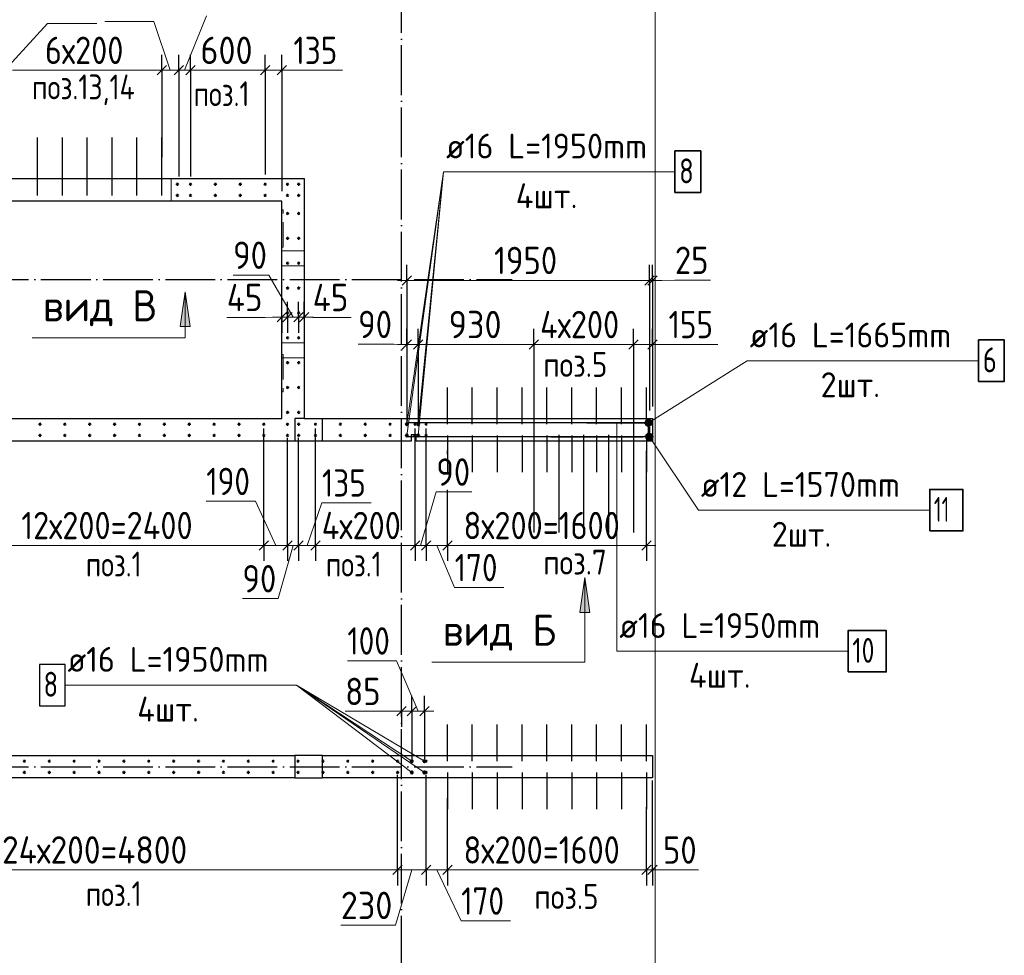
# Model space of a CAD drawing. Header units: millimetres. Extents: x -49773 to 2322955, y -3321 to 58485.
# Tile 138 of 256: x 553077 to 560992, y 37783 to 45308. Entities that reach past the tile are written whole.
import ezdxf

# ---------------------------------------------------------------- set-up
doc = ezdxf.new("R2010")
doc.units = ezdxf.units.MM
for name, pattern in [('______11', [500, 400, -50, 0, -50]), ('______2', [270, 200, -70]), ('______5', [1100, 800, -100, 100, -100])]:
    doc.linetypes.add(name, pattern=pattern)
for name, color, linetype, lineweight in [('Standard', 7, 'Continuous', 25), ('Арм.стержн. вертикальными 1', 22, 'Continuous', 35), ('Арм.стержн.горизонт. 2', 202, 'Continuous', 35), ('Обозначение разреза_ общее', 7, 'Continuous', 25), ('Размерная линия_ общее', 7, 'Continuous', 13), ('Стена_ общее', 7, 'Continuous', 35), ('Стена_ Сборный элемент', 7, 'Continuous', 35)]:
    doc.layers.add(name, color=color, linetype=linetype, lineweight=lineweight)
doc.layers.add('Арм.стержн. вертикальными 2', color=7, linetype='Continuous', lineweight=35, true_color=0x006e00)
doc.layers.add('Осевая линия_ общее', color=7, linetype='______5', lineweight=13, true_color=0xa0a0a0)
doc.styles.add('ISOCPEUR', font='txt')

msp = doc.modelspace()

# ---------------------------------------------------------------- hatches: boundary and pattern name
at = {"layer": 'Арм.стержн.горизонт. 2', "linetype": 'Continuous', "lineweight": 13, "transparency": 33554687}
for points in [[(558132.6, 42035.5), (558105.1, 42079.2), (558101.8, 42064.3)], [(558132.6, 42035.5), (558105.1, 42079.2), (558101.8, 42064.3)], [(558132.6, 42035.5), (558101.8, 42064.3), (558117.7, 42038.9)], [(558117.7, 42038.9), (558101.8, 42064.3), (558106.2, 42049.4)], [(558132.6, 42035.5), (558101.8, 42064.3), (558117.7, 42038.9)], [(558117.7, 42038.9), (558101.8, 42064.3), (558106.2, 42049.4)], [(558147.6, 42040), (558115.6, 42090.8), (558105.1, 42079.2)], [(558147.6, 42040), (558115.6, 42090.8), (558105.1, 42079.2)], [(558147.6, 42040), (558105.1, 42079.2), (558132.6, 42035.5)], [(558147.6, 42040), (558105.1, 42079.2), (558132.6, 42035.5)], [(558158, 42051.5), (558130.5, 42095.2), (558115.6, 42090.8)], [(558158, 42051.5), (558130.5, 42095.2), (558115.6, 42090.8)], [(558158, 42051.5), (558115.6, 42090.8), (558147.6, 42040)], [(558158, 42051.5), (558115.6, 42090.8), (558147.6, 42040)], [(558161.4, 42066.4), (558145.4, 42091.8), (558130.5, 42095.2)], [(558161.4, 42066.4), (558130.5, 42095.2), (558158, 42051.5)], [(558161.4, 42066.4), (558145.4, 42091.8), (558130.5, 42095.2)], [(558161.4, 42066.4), (558130.5, 42095.2), (558158, 42051.5)], [(558145.4, 42091.8), (558161.4, 42066.4), (558157, 42081.4)], [(558145.4, 42091.8), (558161.4, 42066.4), (558157, 42081.4)], [(558108.8, 41951.5), (558151.7, 41980.1), (558136.7, 41983.1)], [(558108.8, 41951.5), (558136.7, 41983.1), (558111.8, 41966.5)], [(558108.8, 41951.5), (558151.7, 41980.1), (558136.7, 41983.1)], [(558108.8, 41951.5), (558136.7, 41983.1), (558111.8, 41966.5)], [(558113.6, 41936.7), (558151.7, 41980.1), (558108.8, 41951.5)], [(558113.6, 41936.7), (558151.7, 41980.1), (558108.8, 41951.5)], [(558111.8, 41966.5), (558136.7, 41983.1), (558121.9, 41978.3)], [(558111.8, 41966.5), (558136.7, 41983.1), (558121.9, 41978.3)], [(558113.6, 41936.7), (558163.5, 41970), (558151.7, 41980.1)], [(558113.6, 41936.7), (558163.5, 41970), (558151.7, 41980.1)], [(558125.4, 41926.6), (558163.5, 41970), (558113.6, 41936.7)], [(558125.4, 41926.6), (558163.5, 41970), (558113.6, 41936.7)], [(558125.4, 41926.6), (558168.4, 41955.2), (558163.5, 41970)], [(558125.4, 41926.6), (558168.4, 41955.2), (558163.5, 41970)], [(558140.4, 41923.6), (558168.4, 41955.2), (558125.4, 41926.6)], [(558140.4, 41923.6), (558168.4, 41955.2), (558125.4, 41926.6)], [(558140.4, 41923.6), (558165.4, 41940.2), (558168.4, 41955.2)], [(558140.4, 41923.6), (558165.4, 41940.2), (558168.4, 41955.2)], [(558165.4, 41940.2), (558140.4, 41923.6), (558155.2, 41928.4)], [(558165.4, 41940.2), (558140.4, 41923.6), (558155.2, 41928.4)]]:
    msp.add_hatch(color=7, dxfattribs=at).paths.add_polyline_path(points)
at = {"layer": 'Обозначение разреза_ общее', "linetype": 'Continuous', "lineweight": 13, "transparency": 33554687}
for points in [[(554445.7, 42840.2), (554405.7, 43120.2), (554365.7, 42840.2)], [(557659.6, 40541.5), (557619.6, 40821.5), (557579.6, 40541.5)]]:
    msp.add_hatch(color=7, dxfattribs=at).paths.add_polyline_path(points)

# ---------------------------------------------------------------- linework, layer by layer
at = {"layer": 'Standard', "color": 254, "linetype": 'Continuous', "lineweight": 13, "true_color": 0xc4c4ff, "transparency": 33554687}
msp.add_lwpolyline([(541974.6, 32579.4), (558184.6, 32579.4), (558184.6, 53859.4), (541974.6, 53859.4), (541974.6, 32579.4)], dxfattribs=at)
at = {"layer": 'Арм.стержн. вертикальными 1', "color": 4, "linetype": 'Continuous', "lineweight": 25, "transparency": 33554687}
for p, q in [((553219.6, 43984.3), (553219.6, 44359.4)), ((553419.6, 43984.3), (553419.6, 44359.4)), ((553619.6, 43984.3), (553619.6, 44359.4)), ((553819.6, 43984.3), (553819.6, 44359.4)), ((554019.6, 43984.3), (554019.6, 44359.4)), ((554219.6, 43984.3), (554219.6, 44359.4)), ((553219.6, 43894.3), (553219.6, 44189.3)), ((553419.6, 43894.3), (553419.6, 44189.3)), ((553619.6, 43894.3), (553619.6, 44189.3)), ((553819.6, 43894.3), (553819.6, 44189.3)), ((554019.6, 43894.3), (554019.6, 44189.3)), ((554219.6, 43894.3), (554219.6, 44189.3)), ((556514.6, 42054.4), (556514.6, 42349.4)), ((556714.6, 42054.4), (556714.6, 42349.4)), ((556914.6, 42054.4), (556914.6, 42349.4)), ((557114.6, 42054.4), (557114.6, 42349.4)), ((557314.6, 42054.4), (557314.6, 42349.4)), ((557514.6, 42054.4), (557514.6, 42349.4)), ((557714.6, 42054.4), (557714.6, 42349.4)), ((557914.6, 42054.4), (557914.6, 42349.4)), ((558114.6, 42054.4), (558114.6, 42349.4)), ((556514.6, 41964.4), (556514.6, 41669.4)), ((556714.6, 41964.4), (556714.6, 41669.4)), ((556914.6, 41964.4), (556914.6, 41669.4)), ((557114.6, 41964.4), (557114.6, 41669.4)), ((557314.6, 41964.4), (557314.6, 41669.4)), ((557514.6, 41964.4), (557514.6, 41669.4)), ((557714.6, 41964.4), (557714.6, 41669.4)), ((557914.6, 41964.4), (557914.6, 41669.4)), ((558114.6, 41964.4), (558114.6, 41669.4)), ((556514.6, 39344.4), (556514.6, 39639.4)), ((556714.6, 39344.4), (556714.6, 39639.4)), ((556914.6, 39344.4), (556914.6, 39639.4)), ((557114.6, 39344.4), (557114.6, 39639.4)), ((557314.6, 39344.4), (557314.6, 39639.4)), ((557514.6, 39344.4), (557514.6, 39639.4)), ((557714.6, 39344.4), (557714.6, 39639.4)), ((557914.6, 39344.4), (557914.6, 39639.4)), ((558114.6, 39344.4), (558114.6, 39639.4)), ((556514.6, 39254.4), (556514.6, 38959.4)), ((556714.6, 39254.4), (556714.6, 38959.4)), ((556914.6, 39254.4), (556914.6, 38959.4)), ((557114.6, 39254.4), (557114.6, 38959.4)), ((557314.6, 39254.4), (557314.6, 38959.4)), ((557514.6, 39254.4), (557514.6, 38959.4)), ((557714.6, 39254.4), (557714.6, 38959.4)), ((557914.6, 39254.4), (557914.6, 38959.4)), ((558114.6, 39254.4), (558114.6, 38959.4))]:
    msp.add_line(p, q, dxfattribs=at)
at = {"layer": 'Арм.стержн. вертикальными 1', "color": 4, "linetype": 'Continuous', "lineweight": 50, "transparency": 33554687}
for centre in [(554344.6, 43983.9), (554449.6, 43983.9), (554649.6, 43983.9), (554849.6, 43983.9), (555049.6, 43983.9), (555229.5, 43983.9), (555229.5, 43983.9), (555319.1, 43983.9), (555319.1, 43983.9), (554344.6, 43894.3), (554449.6, 43894.3), (554649.6, 43894.3), (554849.6, 43894.3), (555049.6, 43894.3), (555229.5, 43894.4), (555229.5, 43894.3), (555319.1, 43894.4), (555319.1, 43894.3), (555230, 43749.4), (555319.6, 43749.4), (555230, 43549.4), (555319.6, 43549.4), (555230, 43349.4), (555319.6, 43349.4), (555230, 43149.4), (555319.6, 43149.4), (555230, 42949.4), (555319.6, 42949.4), (555230, 42749.4), (555319.6, 42749.4), (555230, 42549.4), (555319.6, 42549.4), (555230.1, 42349.4), (555319.6, 42349.4), (555230.1, 42149.4), (555319.6, 42149.4), (553239.6, 42053.9), (553439.6, 42053.9), (553639.6, 42053.9), (553839.6, 42053.9), (554039.6, 42053.9), (554039.6, 42053.9), (554239.6, 42053.9), (554439.6, 42053.9), (554639.6, 42053.9), (554839.6, 42053.9), (555039.6, 42053.9), (555229.6, 42053.9), (555319.1, 42053.9), (555454.6, 42054.4), (555654.6, 42054.4), (555854.6, 42054.4), (556054.6, 42054.4), (556254.6, 42054.4), (556344.6, 42054.4), (553239.6, 41964.4), (553439.6, 41964.4), (553639.6, 41964.4), (553839.6, 41964.4), (554039.6, 41964.4), (554239.6, 41964.4), (554439.6, 41964.4), (554639.6, 41964.4), (554839.6, 41964.4), (555039.6, 41964.4), (555229.6, 41964.4), (555319.1, 41964.4), (555454.6, 41964.4), (555654.6, 41964.4), (555854.6, 41964.4), (556054.6, 41964.4), (556254.6, 41964.4), (556344.6, 41964.4), (553114.6, 39344.4), (553314.6, 39344.4), (553514.6, 39344.4), (553714.6, 39344.4), (553914.6, 39344.4), (554114.6, 39344.4), (554314.6, 39344.4), (554514.6, 39344.4), (554714.6, 39344.4), (554914.6, 39344.4), (555114.6, 39344.4), (555314.6, 39344.4), (555514.6, 39344.4), (555714.6, 39344.4), (555914.6, 39344.4), (556114.6, 39344.4), (556344.6, 39344.4), (553114.6, 39254.4), (553314.6, 39254.4), (553514.6, 39254.4), (553714.6, 39254.4), (553914.6, 39254.4), (554114.6, 39254.4), (554314.6, 39254.4), (554514.6, 39254.4), (554714.6, 39254.4), (554914.6, 39254.4), (555114.6, 39254.4), (555314.6, 39254.4), (555514.6, 39254.4), (555714.6, 39254.4), (555914.6, 39254.4), (556114.6, 39254.4), (556344.6, 39254.4)]:
    msp.add_circle(centre, 5, dxfattribs=at)
at = {"layer": 'Арм.стержн. вертикальными 2', "color": 7, "linetype": 'Continuous', "lineweight": 13, "transparency": 33554687}
for p, q in [((556484.3, 44084.9), (556189.6, 41964.4)), ((556484.3, 44084.9), (556189.6, 42054.4)), ((556484.3, 44084.9), (556279.6, 41964.4)), ((556484.3, 44084.9), (556279.6, 42054.4)), ((556484.3, 44084.9), (558344.3, 44084.9)), ((553441.4, 39956.4), (555301.4, 39956.4)), ((555301.4, 39956.4), (556229.6, 39254.4)), ((555301.4, 39956.4), (556229.6, 39344.4)), ((555301.4, 39956.4), (556329.6, 39254.4)), ((555301.4, 39956.4), (556329.6, 39344.4))]:
    msp.add_line(p, q, dxfattribs=at)
at = {"layer": 'Арм.стержн. вертикальными 2', "color": 33, "linetype": 'Continuous', "lineweight": 25, "true_color": 0xf0a546, "transparency": 33554687}
for p, q in [((557209.6, 41969.4), (557209.6, 41184.4)), ((557409.6, 41969.4), (557409.6, 41184.4)), ((557609.6, 41969.4), (557609.6, 41184.4)), ((557809.6, 41969.4), (557809.6, 41184.4)), ((558009.6, 41969.4), (558009.6, 41184.4))]:
    msp.add_line(p, q, dxfattribs=at)
at = {"layer": 'Арм.стержн. вертикальными 2', "color": 7, "linetype": 'Continuous', "lineweight": 35, "transparency": 33554687}
msp.add_lwpolyline([(558344.3, 43918.2), (558551, 43918.2), (558551, 44251.6), (558344.3, 44251.6), (558344.3, 43918.2)], dxfattribs=at)
at = {"layer": 'Арм.стержн. вертикальными 2', "color": 7, "linetype": 'Continuous', "lineweight": 25, "transparency": 33554687}
msp.add_lwpolyline([(553234.7, 39789.8), (553441.4, 39789.8), (553441.4, 40123.1), (553234.7, 40123.1), (553234.7, 39789.8)], dxfattribs=at)
at = {"layer": 'Арм.стержн. вертикальными 2', "color": 5, "linetype": 'Continuous', "lineweight": 50, "true_color": 0x1c1cff, "transparency": 33554687}
for centre in [(556189.6, 42054.4), (556279.6, 42054.4), (556189.6, 41964.4), (556279.6, 41964.4), (556229.6, 39344.4), (556329.6, 39344.4), (556229.6, 39254.4), (556329.6, 39254.4)]:
    msp.add_circle(centre, 8, dxfattribs=at)
at = {"layer": 'Арм.стержн.горизонт. 2', "color": 7, "linetype": 'Continuous', "lineweight": 13, "transparency": 33554687}
for p, q in [((558925, 42565.1), (558131.6, 42065.4)), ((558925, 42565.1), (558131.6, 42065.4)), ((558925, 42565.1), (560785, 42565.1)), ((557876.5, 40228.6), (557876.5, 42065.4)), ((557876.5, 40228.6), (557876.5, 42065.4)), ((558106.2, 42049.4), (558106.2, 42049.4)), ((558106.2, 42049.4), (558106.2, 42049.4)), ((558115.6, 42090.8), (558115.6, 42090.8)), ((558115.6, 42090.8), (558115.6, 42090.8)), ((558147.6, 42040), (558147.6, 42040)), ((558147.6, 42040), (558147.6, 42040)), ((558157, 42081.4), (558157, 42081.4)), ((558157, 42081.4), (558157, 42081.4)), ((557876.5, 40228.6), (557876.5, 41953.4)), ((557876.5, 40228.6), (557876.5, 41953.4)), ((558121.9, 41978.3), (558121.9, 41978.3)), ((558121.9, 41978.3), (558121.9, 41978.3)), ((558532.4, 41362.9), (558138.6, 41953.4)), ((558532.4, 41362.9), (558138.6, 41953.4)), ((558163.5, 41970), (558163.5, 41970)), ((558163.5, 41970), (558163.5, 41970)), ((558113.6, 41936.7), (558113.6, 41936.7)), ((558113.6, 41936.7), (558113.6, 41936.7)), ((558155.2, 41928.4), (558155.2, 41928.4)), ((558155.2, 41928.4), (558155.2, 41928.4)), ((558532.4, 41362.9), (560392.4, 41362.9)), ((557876.5, 40228.6), (559736.5, 40228.6))]:
    msp.add_line(p, q, dxfattribs=at)
at = {"layer": 'Арм.стержн.горизонт. 2', "color": 5, "linetype": 'Continuous', "lineweight": 25, "true_color": 0x1c1cff, "transparency": 33554687}
for p, q in [((558131.6, 42065.4), (556197.6, 42065.4)), ((558131.6, 42065.4), (556197.6, 42065.4)), ((558131.6, 41953.4), (556197.6, 41953.4)), ((558131.6, 41953.4), (556197.6, 41953.4))]:
    msp.add_line(p, q, dxfattribs=at)
at = {"layer": 'Арм.стержн.горизонт. 2', "color": 7, "linetype": 'Continuous', "lineweight": 35, "transparency": 33554687}
for points in [[(560785, 42398.4), (560991.7, 42398.4), (560991.7, 42731.8), (560785, 42731.8), (560785, 42398.4)], [(560392.4, 41196.2), (560659.1, 41196.2), (560659.1, 41529.6), (560392.4, 41529.6), (560392.4, 41196.2)], [(559736.5, 40061.9), (560043.1, 40061.9), (560043.1, 40395.3), (559736.5, 40395.3), (559736.5, 40061.9)]]:
    msp.add_lwpolyline(points, dxfattribs=at)
at = {"layer": 'Арм.стержн.горизонт. 2', "color": 34, "linetype": 'Continuous', "lineweight": 25, "transparency": 33554687}
msp.add_lwpolyline([(557634.6, 42065.4), (558104.2, 42065.4), (558110.5, 42064.5), (558117.1, 42062.3), (558123.1, 42058.9), (558128, 42054.8), (558132.2, 42049.9), (558135.5, 42043.8), (558137.7, 42037.3), (558138.6, 42030.9), (558138.6, 41987.8), (558137.7, 41981.4), (558135.5, 41974.9), (558132.2, 41968.8), (558128, 41963.9), (558123.1, 41959.8), (558117.1, 41956.4), (558110.5, 41954.2), (558104.1, 41953.4), (557170.6, 41953.4)], dxfattribs=at)
msp.add_lwpolyline([(557634.6, 42065.4), (558104.2, 42065.4), (558110.5, 42064.5), (558117.1, 42062.3), (558123.1, 42058.9), (558128, 42054.8), (558132.2, 42049.9), (558135.5, 42043.8), (558137.7, 42037.3), (558138.6, 42030.9), (558138.6, 41987.8), (558137.7, 41981.4), (558135.5, 41974.9), (558132.2, 41968.8), (558128, 41963.9), (558123.1, 41959.8), (558117.1, 41956.4), (558110.5, 41954.2), (558104.1, 41953.4), (557170.6, 41953.4)], dxfattribs=at)
at = {"layer": 'Арм.стержн.горизонт. 2', "color": 5, "linetype": 'Continuous', "lineweight": 25, "true_color": 0x1c1cff, "transparency": 33554687}
msp.add_lwpolyline([(557347.6, 41953.4), (558085.7, 41953.4), (558094.2, 41954.5), (558102.9, 41957.4), (558110.9, 41961.9), (558117.5, 41967.4), (558123, 41974), (558127.5, 41982), (558130.4, 41990.8), (558131.6, 41999.3), (558131.6, 42019.5), (558130.4, 42028), (558127.5, 42036.7), (558123, 42044.7), (558117.5, 42051.3), (558110.9, 42056.8), (558102.9, 42061.3), (558094.2, 42064.2), (558085.7, 42065.4), (557347.6, 42065.4)], dxfattribs=at)
msp.add_lwpolyline([(557347.6, 41953.4), (558085.7, 41953.4), (558094.2, 41954.5), (558102.9, 41957.4), (558110.9, 41961.9), (558117.5, 41967.4), (558123, 41974), (558127.5, 41982), (558130.4, 41990.8), (558131.6, 41999.3), (558131.6, 42019.5), (558130.4, 42028), (558127.5, 42036.7), (558123, 42044.7), (558117.5, 42051.3), (558110.9, 42056.8), (558102.9, 42061.3), (558094.2, 42064.2), (558085.7, 42065.4), (557347.6, 42065.4)], dxfattribs=at)
at = {"layer": 'Арм.стержн.горизонт. 2', "color": 7, "linetype": 'Continuous', "lineweight": 13, "transparency": 33554687}
for centre in [(558131.6, 42065.4), (558131.6, 42065.4), (558138.6, 41953.4), (558138.6, 41953.4)]:
    msp.add_circle(centre, 30, dxfattribs=at)
at = {"layer": 'Обозначение разреза_ общее', "color": 7, "linetype": 'Continuous', "lineweight": 13, "transparency": 33554687}
for p, q in [((554405.7, 43120.2), (554365.7, 42840.2)), ((554405.7, 43120.2), (554405.7, 43120.2)), ((554405.7, 43120.2), (554405.7, 43120.2)), ((554405.7, 43120.2), (554405.7, 43120.2)), ((554445.7, 42840.2), (554405.7, 43120.2)), ((554365.7, 42840.2), (554445.7, 42840.2)), ((554405.7, 42840.2), (554405.7, 42820.2)), ((557619.6, 40821.5), (557579.6, 40541.5)), ((557619.6, 40821.5), (557619.6, 40821.5)), ((557619.6, 40821.5), (557619.6, 40821.5)), ((557619.6, 40821.5), (557619.6, 40821.5)), ((557659.6, 40541.5), (557619.6, 40821.5)), ((557579.6, 40541.5), (557659.6, 40541.5)), ((557619.6, 40541.5), (557619.6, 40521.5))]:
    msp.add_line(p, q, dxfattribs=at)
for points in [[(553175.7, 42750.2), (554405.7, 42750.2), (554405.7, 43120.2)], [(556389.6, 40141.5), (557619.6, 40141.5), (557619.6, 40821.5)]]:
    msp.add_lwpolyline(points, dxfattribs=at)
at = {"layer": 'Осевая линия_ общее', "color": 253, "linetype": '______11', "lineweight": -3, "true_color": 0xa0a0a0, "transparency": 33554687}
for p, q in [((556144.6, 31699.3), (556144.6, 55739.4)), ((540244.6, 43219.3), (557034.6, 43219.3)), ((540244.6, 39299.3), (557034.6, 39299.3))]:
    msp.add_line(p, q, dxfattribs=at)
at = {"layer": 'Размерная линия_ общее', "color": 7, "linetype": 'Continuous', "lineweight": 13, "transparency": 33554687}
for p, q in [((552957.1, 44901.1), (553301.4, 45276)), ((553301.4, 45276), (553697.4, 45276)), ((554155.9, 45293.1), (553759.9, 45293.1)), ((554287.1, 44901.1), (554155.9, 45293.1)), ((554402.1, 44901.1), (554579.3, 45339.9)), ((553019.6, 44901.1), (554219.6, 44901.1)), ((554219.6, 44901.1), (554354.6, 44901.1)), ((554354.6, 44901.1), (554449.6, 44901.1)), ((554449.6, 44901.1), (555049.6, 44901.1)), ((555049.6, 44901.1), (555184.6, 44901.1)), ((555117.1, 44901.1), (555276.9, 44900.7)), ((555184.6, 44901.1), (555259.6, 44901.1)), ((555276.9, 44900.7), (555672.9, 44900.7)), ((555078.2, 43253.5), (554792.2, 43253.5)), ((555274.3, 42914.2), (555078.2, 43253.5)), ((556189.6, 43211.2), (556114.6, 43211.2)), ((556189.6, 43211.2), (558139.6, 43211.2)), ((558139.6, 43211.2), (558164.6, 43211.2)), ((558152.1, 43211.2), (558343.5, 43212.2)), ((558164.6, 43211.2), (558239.6, 43211.2)), ((558343.5, 43212.2), (558629.5, 43212.2)), ((555049.6, 42913.8), (554741.5, 42913.8)), ((555207.1, 42914.2), (555049.6, 42913.8)), ((555184.6, 42914.2), (555109.6, 42914.2)), ((555229.6, 42914.2), (555184.6, 42914.2)), ((555319.1, 42914.2), (555229.6, 42914.2)), ((555364.6, 42914.2), (555319.1, 42914.2)), ((555341.8, 42914.2), (555432.2, 42913.5)), ((555364.6, 42914.2), (555439.6, 42914.2)), ((555432.2, 42913.5), (555740.2, 42913.5)), ((556083.4, 42696.9), (555797.4, 42696.9)), ((556234.6, 42696), (556083.4, 42696.9)), ((556189.6, 42696), (556114.6, 42696)), ((556189.6, 42696), (556279.6, 42696)), ((556279.6, 42696), (557209.6, 42696)), ((557209.6, 42696), (558009.6, 42696)), ((558009.6, 42696), (558164.6, 42696)), ((558087.1, 42696), (558292.6, 42696.1)), ((558164.6, 42696), (558239.6, 42696)), ((558292.6, 42696.1), (558688.6, 42696.1)), ((556299.6, 41079.7), (556425.8, 41509.8)), ((556425.8, 41509.8), (556711.8, 41509.8)), ((554972.5, 41434.2), (554576.5, 41434.2)), ((555134.6, 41079.7), (554972.5, 41434.2)), ((555386.8, 41079.7), (555506.1, 41422.1)), ((555506.1, 41422.1), (555902.1, 41422.1)), ((552639.6, 41079.7), (555039.6, 41079.7)), ((555039.6, 41079.7), (555229.6, 41079.7)), ((555274.3, 41079.7), (555153.3, 40651.8)), ((555229.6, 41079.7), (555319.1, 41079.7)), ((555319.1, 41079.7), (555454.6, 41079.7)), ((555454.6, 41079.7), (556254.6, 41079.7)), ((556254.6, 41079.7), (556344.6, 41079.7)), ((556344.6, 41079.7), (556514.6, 41079.7)), ((556429.6, 41079.7), (556573.2, 40741.3)), ((556514.6, 41079.7), (558114.6, 41079.7)), ((558114.6, 41079.7), (558189.6, 41079.7)), ((556573.2, 40741.3), (556969.2, 40741.3)), ((555153.3, 40651.8), (554867.3, 40651.8)), ((556106.6, 40151.4), (555710.6, 40151.4)), ((556279.6, 39745.5), (556106.6, 40151.4)), ((555979.3, 39745.4), (555693.4, 39745.4)), ((556187.1, 39745.5), (555979.3, 39745.4)), ((556144.6, 39745.5), (556069.6, 39745.5)), ((556144.6, 39745.5), (556229.6, 39745.5)), ((556229.6, 39745.5), (556329.6, 39745.5)), ((556329.6, 39745.5), (556404.6, 39745.5)), ((551314.6, 38470.8), (556114.6, 38470.8)), ((556229.6, 38470.8), (556097.7, 38024.7)), ((556114.6, 38470.8), (556344.6, 38470.8)), ((556344.6, 38470.8), (556514.6, 38470.8)), ((556429.6, 38470.8), (556625.5, 38059.5)), ((556514.6, 38470.8), (558114.6, 38470.8)), ((558114.6, 38470.8), (558164.6, 38470.8)), ((558139.6, 38470.8), (558248, 38469.4)), ((558164.6, 38470.8), (558239.6, 38470.8)), ((558248, 38469.4), (558534, 38469.4)), ((556097.7, 38024.7), (555657.7, 38024.7)), ((556625.5, 38059.5), (557021.5, 38059.5))]:
    msp.add_line(p, q, dxfattribs=at)
at = {"layer": 'Размерная линия_ общее', "color": 253, "linetype": 'Continuous', "lineweight": -3, "true_color": 0xa0a0a0, "transparency": 33554687}
for p, q in [((554219.6, 44901.1), (554219.6, 45026.1)), ((554354.6, 44901.1), (554354.6, 45026.1)), ((554449.6, 44901.1), (554449.6, 45026.1)), ((555049.6, 44901.1), (555049.6, 45026.1)), ((555184.6, 44901.1), (555184.6, 45026.1)), ((554219.6, 44901.1), (554219.6, 44776.1)), ((554219.6, 44901.1), (554219.6, 44200.8)), ((554354.6, 44901.1), (554354.6, 44776.1)), ((554354.6, 44901.1), (554354.6, 44046.2)), ((554449.6, 44901.1), (554449.6, 44776.1)), ((554449.6, 44901.1), (554449.6, 44046.2)), ((555049.6, 44901.1), (555049.6, 44776.1)), ((555049.6, 44901.1), (555049.6, 44062.5)), ((555184.6, 44901.1), (555184.6, 44776.1)), ((555184.6, 44901.1), (555184.6, 43928)), ((556189.6, 43211.2), (556189.6, 43336.3)), ((558139.6, 43211.2), (558139.6, 43336.3)), ((558164.6, 43211.2), (558164.6, 43336.3)), ((556189.6, 43211.2), (556189.6, 43086.3)), ((556189.6, 43211.2), (556189.6, 42165.6)), ((558139.6, 43211.2), (558139.6, 43086.3)), ((558139.6, 43211.2), (558139.6, 42165.6)), ((558164.6, 43211.2), (558164.6, 43086.3)), ((558164.6, 43211.2), (558164.6, 42195.6)), ((555184.6, 42914.2), (555184.6, 43039.2)), ((555229.6, 42914.2), (555229.6, 43039.2)), ((555319.1, 42914.2), (555319.1, 43039.2)), ((555364.6, 42914.2), (555364.6, 43039.2)), ((555184.6, 42914.2), (555184.6, 42789.2)), ((555229.6, 42914.2), (555229.6, 42789.2)), ((555229.6, 42914.2), (555229.6, 42880.5)), ((555319.1, 42914.2), (555319.1, 42789.2)), ((555319.1, 42914.2), (555319.1, 42880.5)), ((555364.6, 42914.2), (555364.6, 42789.2)), ((556189.6, 42696), (556189.6, 42821)), ((556279.6, 42696), (556279.6, 42821)), ((557209.6, 42696), (557209.6, 42821)), ((558009.6, 42696), (558009.6, 42821)), ((558164.6, 42696), (558164.6, 42821)), ((556189.6, 42696), (556189.6, 42571)), ((556189.6, 42696), (556189.6, 42074.4)), ((556279.6, 42696), (556279.6, 42571)), ((556279.6, 42696), (556279.6, 42074.4)), ((557209.6, 42696), (557209.6, 42571)), ((557209.6, 42696), (557209.6, 41926.7)), ((558009.6, 42696), (558009.6, 42571)), ((558009.6, 42696), (558009.6, 41931.1)), ((558164.6, 42696), (558164.6, 42571)), ((558164.6, 42696), (558164.6, 42195.6)), ((556514.6, 41812.8), (556514.6, 41840.3)), ((558114.6, 41079.7), (558114.6, 41840.3)), ((555039.6, 41079.7), (555039.6, 41204.7)), ((555229.6, 41079.7), (555229.6, 41204.7)), ((555319.1, 41079.7), (555319.1, 41204.7)), ((555454.6, 41079.7), (555454.6, 41204.7)), ((556254.6, 41079.7), (556254.6, 41204.7)), ((556344.6, 41079.7), (556344.6, 41204.7)), ((556514.6, 41079.7), (556514.6, 41204.7)), ((558114.6, 41079.7), (558114.6, 41204.7)), ((555039.6, 41079.7), (555039.6, 40954.7)), ((555229.6, 41079.7), (555229.6, 40954.7)), ((555319.1, 41079.7), (555319.1, 40954.7)), ((555454.6, 41079.7), (555454.6, 40954.7)), ((556254.6, 41079.7), (556254.6, 40954.7)), ((556344.6, 41079.7), (556344.6, 40954.7)), ((556514.6, 41079.7), (556514.6, 40954.7)), ((558114.6, 41079.7), (558114.6, 40954.7)), ((556144.6, 39745.5), (556144.6, 39870.5)), ((556229.6, 39745.5), (556229.6, 39870.5)), ((556329.6, 39745.5), (556329.6, 39870.5)), ((556144.6, 39745.5), (556144.6, 39620.5)), ((556144.6, 39745.5), (556144.6, 39700.4)), ((556229.6, 39745.5), (556229.6, 39620.5)), ((556229.6, 39745.5), (556229.6, 39364.4)), ((556329.6, 39745.5), (556329.6, 39620.5)), ((556329.6, 39745.5), (556329.6, 39364.4)), ((556114.6, 38470.8), (556114.6, 38595.8)), ((556344.6, 38470.8), (556344.6, 38595.8)), ((556514.6, 38470.8), (556514.6, 38595.8)), ((558114.6, 38470.8), (558114.6, 38595.8)), ((558164.6, 38470.8), (558164.6, 38595.8)), ((556114.6, 38470.8), (556114.6, 38345.8)), ((556344.6, 38470.8), (556344.6, 38345.8)), ((556514.6, 38470.8), (556514.6, 38345.8)), ((558114.6, 38470.8), (558114.6, 38345.8)), ((558164.6, 38470.8), (558164.6, 38345.8))]:
    msp.add_line(p, q, dxfattribs=at)
at = {"layer": 'Размерная линия_ общее', "color": 7, "linetype": 'Continuous', "lineweight": 25, "transparency": 33554687}
for p, q in [((554182.1, 44863.6), (554257.1, 44938.6)), ((554317.1, 44863.6), (554392.1, 44938.6)), ((554412.1, 44863.6), (554487.1, 44938.6)), ((555012.1, 44863.6), (555087.1, 44938.6)), ((555147.1, 44863.6), (555222.1, 44938.6)), ((556152.1, 43173.7), (556227.1, 43248.7)), ((558102.1, 43173.7), (558177.1, 43248.7)), ((558127.1, 43173.7), (558202.1, 43248.7)), ((555222.1, 42951.7), (555147.1, 42876.7)), ((555267.1, 42951.7), (555192.1, 42876.7)), ((555356.6, 42951.7), (555281.6, 42876.7)), ((555402.1, 42951.7), (555327.1, 42876.7)), ((556152.1, 42658.5), (556227.1, 42733.5)), ((556242.1, 42658.5), (556317.1, 42733.5)), ((557172.1, 42658.5), (557247.1, 42733.5)), ((557972.1, 42658.5), (558047.1, 42733.5)), ((558127.1, 42658.5), (558202.1, 42733.5)), ((555002.1, 41042.2), (555077.1, 41117.2)), ((555192.1, 41042.2), (555267.1, 41117.2)), ((555281.6, 41042.2), (555356.6, 41117.2)), ((555417.1, 41042.2), (555492.1, 41117.2)), ((556217.1, 41042.2), (556292.1, 41117.2)), ((556307.1, 41042.2), (556382.1, 41117.2)), ((556477.1, 41042.2), (556552.1, 41117.2)), ((558077.1, 41042.2), (558152.1, 41117.2)), ((556107.1, 39708), (556182.1, 39783)), ((556192.1, 39708), (556267.1, 39783)), ((556292.1, 39708), (556367.1, 39783)), ((556077.1, 38433.3), (556152.1, 38508.3)), ((556307.1, 38433.3), (556382.1, 38508.3)), ((556477.1, 38433.3), (556552.1, 38508.3)), ((558077.1, 38433.3), (558152.1, 38508.3)), ((558127.1, 38433.3), (558202.1, 38508.3))]:
    msp.add_line(p, q, dxfattribs=at)
at = {"layer": 'Размерная линия_ общее', "color": 253, "linetype": 'Continuous', "lineweight": -3, "true_color": 0xa0a0a0, "transparency": 33554687}
for points in [[(555184.6, 42914.2), (555184.6, 42930.6), (555184.6, 42930.6), (555184.6, 42940.9)], [(555364.6, 42914.2), (555364.6, 42930.6), (555364.6, 42930.6), (555364.6, 42940.9)], [(555039.6, 41079.7), (555039.6, 41096.7), (555039.6, 41096.7), (555039.6, 41096.7), (555039.6, 41096.7), (555039.6, 41410.5), (555039.6, 41410.5), (555039.6, 41431.6), (555039.6, 41431.6), (555039.6, 42020.6)], [(555454.6, 41079.7), (555454.6, 41096.7), (555454.6, 41096.7), (555454.6, 41096.7), (555454.6, 41096.7), (555454.6, 41437.8), (555454.6, 41437.8), (555454.6, 41460.8), (555454.6, 41460.8), (555454.6, 42020.6)], [(556254.6, 41079.7), (556254.6, 41096.7), (556254.6, 41096.7), (556254.6, 41517.1), (556254.6, 41517.1), (556254.6, 42020.6)], [(556344.6, 41079.7), (556344.6, 41096.7), (556344.6, 41096.7), (556344.6, 41523.4), (556344.6, 41523.4), (556344.6, 42020.6)], [(555229.6, 41079.7), (555229.6, 41096.7), (555229.6, 41096.7), (555229.6, 41096.7), (555229.6, 41096.7), (555229.6, 41423), (555229.6, 41423), (555229.6, 41445), (555229.6, 41445), (555229.6, 41944.4)], [(555319.1, 41079.7), (555319.1, 41096.7), (555319.1, 41096.7), (555319.1, 41096.7), (555319.1, 41096.7), (555319.1, 41428.9), (555319.1, 41428.9), (555319.1, 41451.3), (555319.1, 41451.3), (555319.1, 41944.4)], [(556514.6, 41079.7), (556514.6, 41096.7), (556514.6, 41096.7), (556514.6, 41526.8)], [(556114.6, 38470.8), (556114.6, 38486.9), (556114.6, 38486.9), (556114.6, 38487.9), (556114.6, 38487.9), (556114.6, 39234.4)], [(556344.6, 38470.8), (556344.6, 38486.8), (556344.6, 38486.8), (556344.6, 38487.9), (556344.6, 38487.9), (556344.6, 39234.4)], [(558164.6, 38470.8), (558164.6, 38486.4), (558164.6, 38486.4), (558164.6, 39189.3)], [(556514.6, 38470.8), (556514.6, 38486.8), (556514.6, 38486.8), (556514.6, 38487.8), (556514.6, 38487.8), (556514.6, 39048.1)], [(558114.6, 38470.8), (558114.6, 38486.4), (558114.6, 38486.4), (558114.6, 38975.5)]]:
    msp.add_lwpolyline(points, dxfattribs=at)
at = {"layer": 'Стена_ общее', "color": 7, "linetype": 'Continuous', "lineweight": 25, "transparency": 33554687}
for p, q in [((552524.6, 44029.4), (555184.6, 44029.4)), ((555184.6, 44029.4), (555364.6, 44029.4)), ((555364.6, 44029.4), (555364.6, 42099.3)), ((555184.6, 43849.4), (552524.6, 43849.4)), ((555184.6, 42099.3), (555184.6, 43849.4)), ((552524.6, 42099.3), (555184.6, 42099.3)), ((555289.6, 42099.3), (555289.6, 41919.3)), ((555364.6, 42099.3), (555289.6, 42099.3)), ((555364.6, 42099.3), (555509.6, 42099.3)), ((555509.6, 41919.3), (555509.6, 42099.3)), ((555509.6, 42099.3), (558164.6, 42099.3)), ((558164.6, 42099.3), (558164.6, 41919.3)), ((556224.6, 41969.4), (556224.6, 41919.3)), ((556264.6, 41969.4), (556224.6, 41969.4)), ((556264.6, 41919.3), (556264.6, 41969.4)), ((555184.6, 41919.3), (551244.6, 41919.3)), ((555289.6, 41919.3), (555184.6, 41919.3)), ((555364.6, 41919.3), (555289.6, 41919.3)), ((555509.6, 41919.3), (555364.6, 41919.3)), ((556224.6, 41919.3), (555509.6, 41919.3)), ((558164.6, 41919.3), (556264.6, 41919.3)), ((551244.6, 39389.3), (555289.6, 39389.3)), ((555289.6, 39389.3), (555289.6, 39209.4)), ((555509.6, 39389.3), (555289.6, 39389.3)), ((555509.6, 39209.4), (555509.6, 39389.3)), ((555509.6, 39389.3), (558164.6, 39389.3)), ((558164.6, 39389.3), (558164.6, 39209.4)), ((555289.6, 39209.4), (550564.6, 39209.4)), ((555289.6, 39209.4), (555509.6, 39209.4)), ((558164.6, 39209.4), (555509.6, 39209.4))]:
    msp.add_line(p, q, dxfattribs=at)
at = {"layer": 'Стена_ общее', "color": 253, "linetype": '______2', "lineweight": 18, "true_color": 0xababab, "transparency": 33554687}
for p, q in [((554294.6, 43849.4), (554294.6, 44029.4)), ((555364.6, 43449.4), (555184.6, 43449.4)), ((555184.6, 43329.4), (555364.6, 43329.4)), ((555364.6, 42709.4), (555184.6, 42709.4)), ((555184.6, 42589.3), (555364.6, 42589.3))]:
    msp.add_line(p, q, dxfattribs=at)
at = {"layer": 'Стена_ Сборный элемент', "color": 253, "linetype": '______2', "lineweight": 18, "true_color": 0xababab, "transparency": 33554687}
for p, q in [((555194.6, 43779.3), (555184.6, 43779.3)), ((555194.6, 43479.3), (555194.6, 43779.3)), ((555194.6, 43479.3), (555184.6, 43479.3)), ((555194.6, 42614.3), (555184.6, 42614.3)), ((555194.6, 42614.3), (555194.6, 42314.3)), ((555194.6, 42314.3), (555184.6, 42314.3))]:
    msp.add_line(p, q, dxfattribs=at)

# ---------------------------------------------------------------- texts
at = {"layer": 'Standard', "color": 7, "linetype": 'Continuous', "lineweight": 18, "transparency": 33554687, "char_height": 200, "attachment_point": 7, "style": 'ISOCPEUR'}
for s, insert, width in [('\\W0.81;поз.13,14', (553175.3, 44620.2), 1026.301), ('\\W0.80;поз.1', (554474.9, 44612.3), 597.445), ('\\W0.85;поз.5', (557285.4, 42434.8), 639.306), ('\\W0.80;поз.1', (553607.7, 40829.3), 597.466), ('\\W0.80;поз.1', (555537.7, 40829.3), 597.452), ('\\W0.85;поз.7', (557285.4, 40844.8), 639.306), ('\\W0.80;поз.1', (553607.7, 38179.3), 597.466), ('\\W0.85;поз.5', (557214.3, 38156.4), 639.292)]:
    msp.add_mtext(s, dxfattribs=dict(at, insert=insert, width=width))
at = {"layer": 'Арм.стержн. вертикальными 2', "color": 7, "linetype": 'Continuous', "lineweight": 25, "transparency": 33554687, "char_height": 200, "attachment_point": 7, "style": 'ISOCPEUR'}
for s, insert, width in [('\\W0.94;ø16 L=1950mm ', (556504.3, 44191.6), 1913.071), ('\\W0.78;8', (558377.6, 43991.6), 217.611), ('\\W0.95;4шт. ', (557064.3, 43791.6), 794.38), ('\\W0.94;ø16 L=1950mm ', (553461.4, 40063.1), 1913.078), ('\\W0.78;8', (553268.1, 39863.1), 217.611), ('\\W0.95;4шт. ', (554021.4, 39663.1), 794.38)]:
    msp.add_mtext(s, dxfattribs=dict(at, insert=insert, width=width))
at = {"layer": 'Арм.стержн.горизонт. 2', "color": 7, "linetype": 'Continuous', "lineweight": 25, "transparency": 33554687, "char_height": 200, "attachment_point": 7, "style": 'ISOCPEUR'}
for s, insert, width in [('\\W0.94;ø16 L=1665mm ', (558945, 42671.8), 1913.065), ('\\W0.78;6', (560818.3, 42471.8), 217.601), ('\\W0.94;2шт. ', (559515, 42271.8), 774.193), ('\\W0.94;ø12 L=1570mm ', (558552.4, 41469.5), 1913.071), ('\\W0.62;11', (560425.7, 41269.5), 262.5), ('\\W0.94;2шт. ', (559122.4, 41069.5), 774.193), ('\\W0.94;ø16 L=1950mm ', (557896.5, 40335.3), 1913.078), ('\\W0.75;10', (559769.8, 40135.3), 314.859), ('\\W0.95;4шт. ', (558456.5, 39935.3), 794.38)]:
    msp.add_mtext(s, dxfattribs=dict(at, insert=insert, width=width))
at = {"layer": 'Обозначение разреза_ общее', "color": 7, "linetype": 'Continuous', "lineweight": 25, "transparency": 33554687, "char_height": 250, "width": 992.717, "attachment_point": 7, "style": 'ISOCPEUR'}
for s, insert in [('\\W0.95;вид В', (553262.8, 42841.9)), ('\\W0.95;вид Б', (556476.8, 40233.1))]:
    msp.add_mtext(s, dxfattribs=dict(at, insert=insert))
at = {"layer": 'Размерная линия_ общее', "color": 7, "linetype": 'Continuous', "lineweight": 25, "transparency": 33554687, "char_height": 220, "attachment_point": 7, "style": 'ISOCPEUR'}
for s, insert, width in [('\\W0.86;6х200', (553279.6, 44951.1), 793.964), ('\\W0.91;600', (554529.6, 44951.1), 561.996), ('\\W0.83;135', (555276.9, 44950.7), 508.571), ('\\W0.87;90', (554792.2, 43303.5), 403.924), ('\\W0.87;1950', (556889.6, 43261.3), 666.903), ('\\W0.87;25', (558343.5, 43262.2), 403.924), ('\\W0.88;45', (554741.5, 42963.8), 426.797), ('\\W0.88;45', (555432.2, 42963.5), 426.789), ('\\W0.87;90', (555797.4, 42746.9), 403.94), ('\\W0.91;930', (556524.6, 42746), 561.981), ('\\W0.86;4х200', (557259.6, 42746), 814.151), ('\\W0.83;155', (558292.6, 42746.1), 508.571), ('\\W0.87;90', (556425.8, 41559.8), 403.924), ('\\W0.83;190', (554576.5, 41484.2), 508.571), ('\\W0.83;135', (555506.1, 41472.1), 508.571), ('\\W0.86;12х200=2400', (553089.6, 41129.7), 1613.853), ('\\W0.86;4х200', (555504.6, 41129.7), 814.144), ('\\W0.86;8х200=1600', (556644.6, 41129.7), 1453.378), ('\\W0.83;170', (556573.2, 40791.3), 508.571), ('\\W0.87;90', (554867.3, 40701.8), 403.924), ('\\W0.83;100', (555710.6, 40201.4), 508.579), ('\\W0.87;85', (555693.4, 39795.4), 403.924), ('\\W0.89;24х200=4800', (552934.6, 38520.8), 1676.311), ('\\W0.86;8х200=1600', (556644.6, 38520.8), 1453.378), ('\\W0.87;50', (558248, 38519.4), 403.924), ('\\W0.83;170', (556625.5, 38109.5), 508.571), ('\\W0.91;230', (555657.7, 38074.7), 561.988)]:
    msp.add_mtext(s, dxfattribs=dict(at, insert=insert, width=width))

doc.saveas('drawing.dxf')
